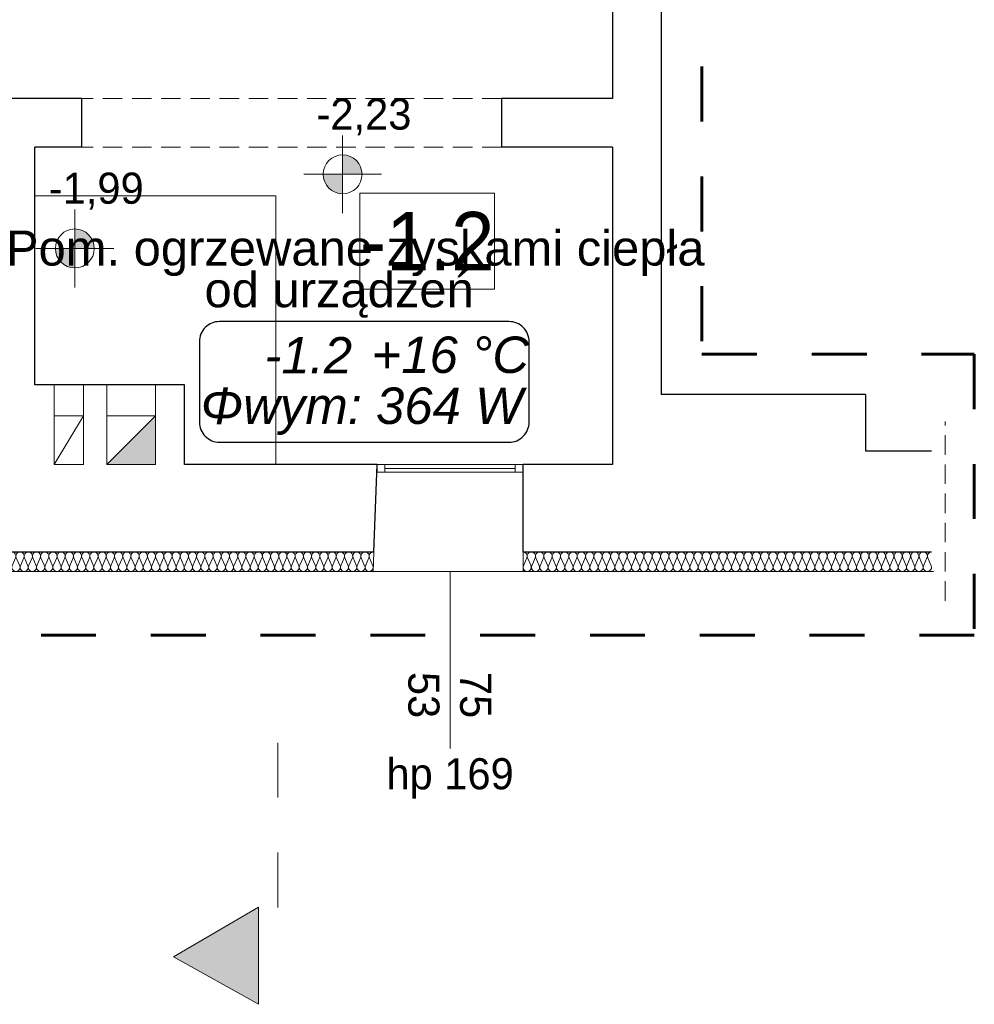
# Model space of a CAD drawing. Extents: x -497945 to -454853, y -17656 to 94650.
# Tile 4 of 62: x -486269 to -481361, y -4746 to 314. Entities that reach past the tile are written whole.
import ezdxf
from ezdxf.lldxf.tags import DXFTag

# ---------------------------------------------------------------- set-up
doc = ezdxf.new("R2010")
doc.units = 0
doc.header["$MEASUREMENT"] = 0
doc.set_wipeout_variables(frame=1)
doc.linetypes.add('Dashed', pattern=[564.444447, 282.222223, -282.222223])
doc.linetypes.add('Krawędzie ukryte', pattern=[150, 100, -50])
doc.layers.get('0').update_dxf_attribs({"color": 252})
for name, color, linetype, lineweight in [('Arch kominy_Nr_Pióra__21', 252, 'Continuous', 9), ('Inwent Izolacje_Nr_Pióra__2', 252, 'Continuous', 13), ('INWENT OPISY_Nr_Pióra__21', 252, 'Continuous', 9), ('INWENT OPISY_Nr_Pióra__41', 252, 'Continuous', 15), ('INWENT RZĘDNE_Nr_Pióra__21', 252, 'Continuous', 9), ('INWENT. OKNA_Nr_Pióra__21', 252, 'Continuous', 9), ('INWENT. OKNA_Nr_Pióra__5', 252, 'Continuous', 13), ('INWENT.ŚCIANY_Nr_Pióra__1', 252, 'Continuous', 25), ('INWENT.ŚCIANY_Nr_Pióra__20', 252, 'Continuous', 60), ('INWENT.ŚCIANY_Nr_Pióra__21', 252, 'Continuous', 9), ('INWENT.ŚCIANY_Nr_Pióra__3', 252, 'Continuous', 13), ('Istniejące kominy_Nr_Pióra__21', 252, 'Continuous', 9), ('Istniejące stropy_Nr_Pióra__5', 252, 'Continuous', 13)]:
    doc.layers.add(name, color=color, linetype=linetype, lineweight=lineweight)
for name, color, linetype in [('Inwent Izolacje', 252, 'Continuous'), ('INWENT RZĘDNE', 252, 'Continuous'), ('IS_Text_Armatury_Therm', 7, 'Continuous'), ('IS_Text_Konstrukcji', 7, 'Continuous')]:
    doc.layers.add(name, color=color, linetype=linetype)
doc.styles.add('GENERATED_STYLE_1', font='txt')
doc.styles.add('GENERATED_STYLE_3', font='txt')
doc.styles.add('GENERATED_STYLE_5', font='txt')
doc.styles.get("Standard").update_dxf_attribs({"font": 'txt', "bigfont": 'BIGFONT.SHX'})
tags = doc.linetypes.add('SOLID', pattern=[10, 10, 0]).pattern_tags.tags
tags[6:7] = [DXFTag(74, 4), DXFTag(75, 0), DXFTag(340, '0'), DXFTag(46, 0.0), DXFTag(50, 0.0), DXFTag(44, 0.0), DXFTag(45, 0.0)]
tags[4:5] = [DXFTag(74, 4), DXFTag(75, 0), DXFTag(340, '0'), DXFTag(46, 0.0), DXFTag(50, 0.0), DXFTag(44, 0.0), DXFTag(45, 0.0)]

# ---------------------------------------------------------------- blocks, each defined once
blk = doc.blocks.new('Izolacja cieplna 14_223', base_point=(-521130.2, 28464.5))
at = {"layer": 'Inwent Izolacje_Nr_Pióra__2', "linetype": 'Continuous'}
for p, q in [((-521128.4, 28394.3), (-521110.8, 28434.7)), ((-521107.3, 28434.7), (-521089.7, 28394.3)), ((-521086.2, 28394.3), (-521068.6, 28434.7)), ((-521065.1, 28434.7), (-521047.5, 28394.3)), ((-521044, 28394.3), (-521026.4, 28434.7)), ((-521022.9, 28434.7), (-521005.3, 28394.3)), ((-521001.7, 28394.3), (-520984.2, 28434.7)), ((-520980.6, 28434.7), (-520963.1, 28394.3)), ((-520959.5, 28394.3), (-520942, 28434.7)), ((-520938.4, 28434.7), (-520920.8, 28394.3)), ((-520917.3, 28394.3), (-520899.7, 28434.7)), ((-520896.2, 28434.7), (-520878.6, 28394.3)), ((-520875.1, 28394.3), (-520857.5, 28434.7)), ((-520854, 28434.7), (-520836.4, 28394.3)), ((-520832.9, 28394.3), (-520815.3, 28434.7)), ((-520811.7, 28434.7), (-520794.2, 28394.3)), ((-520790.6, 28394.3), (-520773.1, 28434.7)), ((-520769.5, 28434.7), (-520752, 28394.3)), ((-520748.4, 28394.3), (-520730.8, 28434.7)), ((-520727.3, 28434.7), (-520709.7, 28394.3)), ((-520706.2, 28394.3), (-520688.6, 28434.7)), ((-520685.1, 28434.7), (-520667.5, 28394.3)), ((-520664, 28394.3), (-520646.4, 28434.7)), ((-520642.9, 28434.7), (-520625.3, 28394.3)), ((-520621.7, 28394.3), (-520604.2, 28434.7)), ((-520600.6, 28434.7), (-520583.1, 28394.3)), ((-520579.5, 28394.3), (-520562, 28434.7)), ((-520558.4, 28434.7), (-520540.8, 28394.3)), ((-520537.3, 28394.3), (-520519.7, 28434.7)), ((-520516.2, 28434.7), (-520498.6, 28394.3)), ((-520495.1, 28394.3), (-520477.5, 28434.7)), ((-520474, 28434.7), (-520456.4, 28394.3)), ((-520452.9, 28394.3), (-520435.3, 28434.7)), ((-520431.7, 28434.7), (-520414.2, 28394.3)), ((-520410.6, 28394.3), (-520393.1, 28434.7)), ((-520389.5, 28434.7), (-520372, 28394.3)), ((-520368.4, 28394.3), (-520350.8, 28434.7)), ((-520347.3, 28434.7), (-520329.7, 28394.3)), ((-520326.2, 28394.3), (-520308.6, 28434.7)), ((-520305.1, 28434.7), (-520287.5, 28394.3)), ((-520284, 28394.3), (-520266.4, 28434.7)), ((-520262.9, 28434.7), (-520245.3, 28394.3)), ((-520241.7, 28394.3), (-520224.2, 28434.7)), ((-520220.6, 28434.7), (-520203.1, 28394.3)), ((-520199.5, 28394.3), (-520182, 28434.7)), ((-520178.4, 28434.7), (-520160.8, 28394.3)), ((-520157.3, 28394.3), (-520139.7, 28434.7)), ((-520136.2, 28434.7), (-520118.6, 28394.3)), ((-520115.1, 28394.3), (-520097.5, 28434.7)), ((-520094, 28434.7), (-520076.4, 28394.3)), ((-520072.9, 28394.3), (-520055.3, 28434.7)), ((-520051.7, 28434.7), (-520034.2, 28394.3)), ((-520030.6, 28394.3), (-520013.1, 28434.7)), ((-520009.5, 28434.7), (-519992, 28394.3)), ((-519988.4, 28394.3), (-519970.8, 28434.7)), ((-519967.3, 28434.7), (-519949.7, 28394.3)), ((-519946.2, 28394.3), (-519928.6, 28434.7)), ((-519925.1, 28434.7), (-519907.5, 28394.3)), ((-519904, 28394.3), (-519886.4, 28434.7)), ((-519882.9, 28434.7), (-519865.3, 28394.3)), ((-519861.7, 28394.3), (-519844.2, 28434.7)), ((-519840.6, 28434.7), (-519823.1, 28394.3)), ((-519819.5, 28394.3), (-519802, 28434.7)), ((-519798.4, 28434.7), (-519780.8, 28394.3)), ((-519777.3, 28394.3), (-519759.7, 28434.7)), ((-519756.2, 28434.7), (-519738.6, 28394.3)), ((-519735.1, 28394.3), (-519717.5, 28434.7)), ((-519714, 28434.7), (-519696.4, 28394.3)), ((-519692.9, 28394.3), (-519675.3, 28434.7)), ((-519671.7, 28434.7), (-519654.2, 28394.3)), ((-519650.6, 28394.3), (-519633.1, 28434.7)), ((-519629.5, 28434.7), (-519612, 28394.3)), ((-519608.4, 28394.3), (-519590.8, 28434.7)), ((-519587.3, 28434.7), (-519569.7, 28394.3)), ((-519566.2, 28394.3), (-519548.6, 28434.7)), ((-519545.1, 28434.7), (-519527.5, 28394.3)), ((-519524, 28394.3), (-519506.4, 28434.7)), ((-519502.9, 28434.7), (-519485.3, 28394.3)), ((-519481.7, 28394.3), (-519464.2, 28434.7)), ((-519460.6, 28434.7), (-519443.1, 28394.3)), ((-519439.5, 28394.3), (-519422, 28434.7)), ((-519418.4, 28434.7), (-519400.8, 28394.3)), ((-519397.3, 28394.3), (-519379.7, 28434.7)), ((-519376.2, 28434.7), (-519358.6, 28394.3)), ((-519355.1, 28394.3), (-519337.5, 28434.7)), ((-519334, 28434.7), (-519316.4, 28394.3)), ((-519312.9, 28394.3), (-519295.3, 28434.7)), ((-519291.7, 28434.7), (-519274.2, 28394.3)), ((-519270.6, 28394.3), (-519253.1, 28434.7)), ((-519249.5, 28434.7), (-519232, 28394.3)), ((-519228.4, 28394.3), (-519210.8, 28434.7)), ((-519207.3, 28434.7), (-519189.7, 28394.3)), ((-519186.2, 28394.3), (-519168.6, 28434.7)), ((-519165.1, 28434.7), (-519147.5, 28394.3)), ((-519144, 28394.3), (-519126.4, 28434.7)), ((-519122.9, 28434.7), (-519105.3, 28394.3)), ((-519101.7, 28394.3), (-519084.2, 28434.7)), ((-519080.6, 28434.7), (-519063.1, 28394.3)), ((-519059.5, 28394.3), (-519042, 28434.7)), ((-519038.4, 28434.7), (-519020.8, 28394.3)), ((-519017.3, 28394.3), (-518999.7, 28434.7)), ((-518996.2, 28434.7), (-518978.6, 28394.3)), ((-518975.1, 28394.3), (-518957.5, 28434.7)), ((-518954, 28434.7), (-518936.4, 28394.3)), ((-518932.9, 28394.3), (-518915.3, 28434.7)), ((-518911.7, 28434.7), (-518894.2, 28394.3)), ((-518890.6, 28394.3), (-518873.1, 28434.7)), ((-518869.5, 28434.7), (-518852, 28394.3))]:
    blk.add_line(p, q, dxfattribs=at)
for centre, start_param, end_param in [((-521130.2, 28443.3), 4.299596, 6.283185), ((-521088, 28443.3), 4.299595, 8.266774), ((-521045.7, 28443.3), 4.299595, 8.266774), ((-521003.5, 28443.3), 4.299595, 8.266774), ((-520961.3, 28443.3), 4.299595, 8.266774), ((-520919.1, 28443.3), 4.299595, 8.266774), ((-520876.9, 28443.3), 4.299595, 8.266774), ((-520834.6, 28443.3), 4.299595, 8.266774), ((-520792.4, 28443.3), 4.299595, 8.266774), ((-520750.2, 28443.3), 4.299595, 8.266774), ((-520708, 28443.3), 4.299595, 8.266774), ((-520665.7, 28443.3), 4.299595, 8.266774), ((-520623.5, 28443.3), 4.299595, 8.266774), ((-520581.3, 28443.3), 4.299595, 8.266774), ((-520539.1, 28443.3), 4.299595, 8.266774), ((-520496.9, 28443.3), 4.299595, 8.266774), ((-520454.6, 28443.3), 4.299595, 8.266774), ((-520412.4, 28443.3), 4.299595, 8.266774), ((-520370.2, 28443.3), 4.299595, 8.266774), ((-520328, 28443.3), 4.299595, 8.266774), ((-520285.7, 28443.3), 4.299595, 8.266774), ((-520243.5, 28443.3), 4.299595, 8.266774), ((-520201.3, 28443.3), 4.299595, 8.266774), ((-520159.1, 28443.3), 4.299595, 8.266774), ((-520116.9, 28443.3), 4.299595, 8.266774), ((-520074.6, 28443.3), 4.299595, 8.266774), ((-520032.4, 28443.3), 4.299595, 8.266774), ((-519990.2, 28443.3), 4.299595, 8.266774), ((-519948, 28443.3), 4.299595, 8.266774), ((-519905.7, 28443.3), 4.299595, 8.266774), ((-519863.5, 28443.3), 4.299595, 8.266774), ((-519821.3, 28443.3), 4.299595, 8.266774), ((-519779.1, 28443.3), 4.299595, 8.266774), ((-519736.9, 28443.3), 4.299595, 8.266774), ((-519694.6, 28443.3), 4.299595, 8.266774), ((-519652.4, 28443.3), 4.299595, 8.266774), ((-519610.2, 28443.3), 4.299595, 8.266774), ((-519568, 28443.3), 4.299595, 8.266774), ((-519525.7, 28443.3), 4.299595, 8.266774), ((-519483.5, 28443.3), 4.299595, 8.266774), ((-519441.3, 28443.3), 4.299595, 8.266774), ((-519399.1, 28443.3), 4.299595, 8.266774), ((-519356.9, 28443.3), 4.299595, 8.266774), ((-519314.6, 28443.3), 4.299595, 8.266774), ((-519272.4, 28443.3), 4.299595, 8.266774), ((-519230.2, 28443.3), 4.299595, 8.266774), ((-519188, 28443.3), 4.299595, 8.266774), ((-519145.7, 28443.3), 4.299595, 8.266774), ((-519103.5, 28443.3), 4.299595, 8.266774), ((-519061.3, 28443.3), 4.299595, 8.266774), ((-519019.1, 28443.3), 4.299595, 8.266774), ((-518976.9, 28443.3), 4.299595, 8.266774), ((-518934.6, 28443.3), 4.299595, 8.266774), ((-518892.4, 28443.3), 4.299595, 8.266774), ((-518850.2, 28443.3), 0, 1.983589), ((-521109.1, 28385.8), 1.158003, 5.125183), ((-521066.9, 28385.8), 1.158003, 5.125183), ((-521024.6, 28385.8), 1.158003, 5.125183), ((-520982.4, 28385.8), 1.158003, 5.125183), ((-520940.2, 28385.8), 1.158003, 5.125183), ((-520898, 28385.8), 1.158003, 5.125183), ((-520855.7, 28385.8), 1.158003, 5.125183), ((-520813.5, 28385.8), 1.158003, 5.125183), ((-520771.3, 28385.8), 1.158003, 5.125183), ((-520729.1, 28385.8), 1.158003, 5.125183), ((-520686.9, 28385.8), 1.158003, 5.125183), ((-520644.6, 28385.8), 1.158003, 5.125183), ((-520602.4, 28385.8), 1.158003, 5.125183), ((-520560.2, 28385.8), 1.158003, 5.125183), ((-520518, 28385.8), 1.158003, 5.125183), ((-520475.7, 28385.8), 1.158003, 5.125183), ((-520433.5, 28385.8), 1.158003, 5.125183), ((-520391.3, 28385.8), 1.158003, 5.125183), ((-520349.1, 28385.8), 1.158003, 5.125183), ((-520306.9, 28385.8), 1.158003, 5.125183), ((-520264.6, 28385.8), 1.158003, 5.125183), ((-520222.4, 28385.8), 1.158003, 5.125183), ((-520180.2, 28385.8), 1.158003, 5.125183), ((-520138, 28385.8), 1.158003, 5.125183), ((-520095.7, 28385.8), 1.158003, 5.125183), ((-520053.5, 28385.8), 1.158003, 5.125183), ((-520011.3, 28385.8), 1.158003, 5.125183), ((-519969.1, 28385.8), 1.158003, 5.125183), ((-519926.9, 28385.8), 1.158003, 5.125183), ((-519884.6, 28385.8), 1.158003, 5.125183), ((-519842.4, 28385.8), 1.158003, 5.125183), ((-519800.2, 28385.8), 1.158003, 5.125183), ((-519758, 28385.8), 1.158003, 5.125183), ((-519715.7, 28385.8), 1.158003, 5.125183), ((-519673.5, 28385.8), 1.158003, 5.125183), ((-519631.3, 28385.8), 1.158003, 5.125183), ((-519589.1, 28385.8), 1.158003, 5.125183), ((-519546.9, 28385.8), 1.158003, 5.125183), ((-519504.6, 28385.8), 1.158003, 5.125183), ((-519462.4, 28385.8), 1.158003, 5.125183), ((-519420.2, 28385.8), 1.158003, 5.125183), ((-519378, 28385.8), 1.158003, 5.125183), ((-519335.7, 28385.8), 1.158003, 5.125183), ((-519293.5, 28385.8), 1.158003, 5.125183), ((-519251.3, 28385.8), 1.158003, 5.125183), ((-519209.1, 28385.8), 1.158003, 5.125183), ((-519166.9, 28385.8), 1.158003, 5.125183), ((-519124.6, 28385.8), 1.158003, 5.125183), ((-519082.4, 28385.8), 1.158003, 5.125183), ((-519040.2, 28385.8), 1.158003, 5.125183), ((-518998, 28385.8), 1.158003, 5.125183), ((-518955.7, 28385.8), 1.158003, 5.125183), ((-518913.5, 28385.8), 1.158003, 5.125183), ((-518871.3, 28385.8), 1.158003, 5.125183)]:
    blk.add_ellipse(centre, major_axis=(0, 21.3), ratio=0.992632, start_param=start_param, end_param=end_param, dxfattribs=at)
blk = doc.blocks.new('Izolacja cieplna 14_224', base_point=(-518080.2, 28464.5))
at = {"layer": 'Inwent Izolacje_Nr_Pióra__2', "linetype": 'Continuous'}
for p, q in [((-518078.4, 28394.3), (-518060.6, 28434.7)), ((-518057, 28434.7), (-518039.1, 28394.3)), ((-518035.5, 28394.3), (-518017.7, 28434.7)), ((-518014.1, 28434.7), (-517996.3, 28394.3)), ((-517992.7, 28394.3), (-517974.8, 28434.7)), ((-517971.2, 28434.7), (-517953.4, 28394.3)), ((-517949.8, 28394.3), (-517932, 28434.7)), ((-517928.4, 28434.7), (-517910.6, 28394.3)), ((-517907, 28394.3), (-517889.1, 28434.7)), ((-517885.5, 28434.7), (-517867.7, 28394.3)), ((-517864.1, 28394.3), (-517846.3, 28434.7)), ((-517842.7, 28434.7), (-517824.8, 28394.3)), ((-517821.2, 28394.3), (-517803.4, 28434.7)), ((-517799.8, 28434.7), (-517782, 28394.3)), ((-517778.4, 28394.3), (-517760.6, 28434.7)), ((-517757, 28434.7), (-517739.1, 28394.3)), ((-517735.5, 28394.3), (-517717.7, 28434.7)), ((-517714.1, 28434.7), (-517696.3, 28394.3)), ((-517692.7, 28394.3), (-517674.8, 28434.7)), ((-517671.2, 28434.7), (-517653.4, 28394.3)), ((-517649.8, 28394.3), (-517632, 28434.7)), ((-517628.4, 28434.7), (-517610.6, 28394.3)), ((-517607, 28394.3), (-517589.1, 28434.7)), ((-517585.5, 28434.7), (-517567.7, 28394.3)), ((-517564.1, 28394.3), (-517546.3, 28434.7)), ((-517542.7, 28434.7), (-517524.8, 28394.3)), ((-517521.2, 28394.3), (-517503.4, 28434.7)), ((-517499.8, 28434.7), (-517482, 28394.3)), ((-517478.4, 28394.3), (-517460.6, 28434.7)), ((-517457, 28434.7), (-517439.1, 28394.3)), ((-517435.5, 28394.3), (-517417.7, 28434.7)), ((-517414.1, 28434.7), (-517396.3, 28394.3)), ((-517392.7, 28394.3), (-517374.8, 28434.7)), ((-517371.2, 28434.7), (-517353.4, 28394.3)), ((-517349.8, 28394.3), (-517332, 28434.7)), ((-517328.4, 28434.7), (-517310.6, 28394.3)), ((-517307, 28394.3), (-517289.1, 28434.7)), ((-517285.5, 28434.7), (-517267.7, 28394.3)), ((-517264.1, 28394.3), (-517246.3, 28434.7)), ((-517242.7, 28434.7), (-517224.8, 28394.3)), ((-517221.2, 28394.3), (-517203.4, 28434.7)), ((-517199.8, 28434.7), (-517182, 28394.3)), ((-517178.4, 28394.3), (-517160.6, 28434.7)), ((-517157, 28434.7), (-517139.1, 28394.3)), ((-517135.5, 28394.3), (-517117.7, 28434.7)), ((-517114.1, 28434.7), (-517096.3, 28394.3)), ((-517092.7, 28394.3), (-517074.8, 28434.7)), ((-517071.2, 28434.7), (-517053.4, 28394.3)), ((-517049.8, 28394.3), (-517032, 28434.7)), ((-517028.4, 28434.7), (-517010.6, 28394.3)), ((-517007, 28394.3), (-516989.1, 28434.7)), ((-516985.5, 28434.7), (-516967.7, 28394.3)), ((-516964.1, 28394.3), (-516946.3, 28434.7)), ((-516942.7, 28434.7), (-516924.8, 28394.3)), ((-516921.2, 28394.3), (-516903.4, 28434.7)), ((-516899.8, 28434.7), (-516882, 28394.3)), ((-516878.4, 28394.3), (-516860.6, 28434.7)), ((-516857, 28434.7), (-516839.1, 28394.3)), ((-516835.5, 28394.3), (-516817.7, 28434.7)), ((-516814.1, 28434.7), (-516796.3, 28394.3)), ((-516792.7, 28394.3), (-516774.8, 28434.7)), ((-516771.2, 28434.7), (-516753.4, 28394.3)), ((-516749.8, 28394.3), (-516732, 28434.7)), ((-516728.4, 28434.7), (-516710.6, 28394.3)), ((-516707, 28394.3), (-516689.1, 28434.7)), ((-516685.5, 28434.7), (-516667.7, 28394.3)), ((-516664.1, 28394.3), (-516646.3, 28434.7)), ((-516642.7, 28434.7), (-516624.8, 28394.3)), ((-516621.2, 28394.3), (-516603.4, 28434.7)), ((-516599.8, 28434.7), (-516582, 28394.3)), ((-516578.4, 28394.3), (-516560.6, 28434.7)), ((-516557, 28434.7), (-516539.1, 28394.3)), ((-516535.5, 28394.3), (-516517.7, 28434.7)), ((-516514.1, 28434.7), (-516496.3, 28394.3)), ((-516492.7, 28394.3), (-516474.8, 28434.7)), ((-516471.2, 28434.7), (-516453.4, 28394.3)), ((-516449.8, 28394.3), (-516432, 28434.7)), ((-516428.4, 28434.7), (-516410.6, 28394.3)), ((-516407, 28394.3), (-516389.1, 28434.7)), ((-516385.5, 28434.7), (-516367.7, 28394.3)), ((-516364.1, 28394.3), (-516346.3, 28434.7)), ((-516342.7, 28434.7), (-516324.8, 28394.3)), ((-516321.2, 28394.3), (-516303.4, 28434.7)), ((-516299.8, 28434.7), (-516282, 28394.3)), ((-516278.4, 28394.3), (-516260.6, 28434.7)), ((-516257, 28434.7), (-516239.1, 28394.3)), ((-516235.5, 28394.3), (-516217.7, 28434.7)), ((-516214.1, 28434.7), (-516196.3, 28394.3)), ((-516192.7, 28394.3), (-516174.8, 28434.7)), ((-516171.2, 28434.7), (-516153.4, 28394.3)), ((-516149.8, 28394.3), (-516132, 28434.7)), ((-516128.4, 28434.7), (-516110.6, 28394.3)), ((-516107, 28394.3), (-516089.1, 28434.7)), ((-516085.5, 28434.7), (-516067.7, 28394.3)), ((-516064.1, 28394.3), (-516046.3, 28434.7)), ((-516042.7, 28434.7), (-516024.8, 28394.3)), ((-516021.2, 28394.3), (-516003.4, 28434.7)), ((-515999.8, 28434.7), (-515982, 28394.3))]:
    blk.add_line(p, q, dxfattribs=at)
for centre, start_param, end_param in [((-518080.2, 28443.3), 5.870392, 7.853982), ((-518037.3, 28443.3), 5.870392, 9.837571), ((-517994.5, 28443.3), 5.870392, 9.837571), ((-517951.6, 28443.3), 5.870392, 9.837571), ((-517908.8, 28443.3), 5.870392, 9.837571), ((-517865.9, 28443.3), 5.870392, 9.837571), ((-517823, 28443.3), 5.870392, 9.837571), ((-517780.2, 28443.3), 5.870392, 9.837571), ((-517737.3, 28443.3), 5.870392, 9.837571), ((-517694.5, 28443.3), 5.870392, 9.837571), ((-517651.6, 28443.3), 5.870392, 9.837571), ((-517608.8, 28443.3), 5.870392, 9.837571), ((-517565.9, 28443.3), 5.870392, 9.837571), ((-517523, 28443.3), 5.870392, 9.837571), ((-517480.2, 28443.3), 5.870392, 9.837571), ((-517437.3, 28443.3), 5.870392, 9.837571), ((-517394.5, 28443.3), 5.870392, 9.837571), ((-517351.6, 28443.3), 5.870392, 9.837571), ((-517308.8, 28443.3), 5.870392, 9.837571), ((-517265.9, 28443.3), 5.870392, 9.837571), ((-517223, 28443.3), 5.870392, 9.837571), ((-517180.2, 28443.3), 5.870392, 9.837571), ((-517137.3, 28443.3), 5.870392, 9.837571), ((-517094.5, 28443.3), 5.870392, 9.837571), ((-517051.6, 28443.3), 5.870392, 9.837571), ((-517008.8, 28443.3), 5.870392, 9.837571), ((-516965.9, 28443.3), 5.870392, 9.837571), ((-516923, 28443.3), 5.870392, 9.837571), ((-516880.2, 28443.3), 5.870392, 9.837571), ((-516837.3, 28443.3), 5.870392, 9.837571), ((-516794.5, 28443.3), 5.870392, 9.837571), ((-516751.6, 28443.3), 5.870392, 9.837571), ((-516708.8, 28443.3), 5.870392, 9.837571), ((-516665.9, 28443.3), 5.870392, 9.837571), ((-516623, 28443.3), 5.870392, 9.837571), ((-516580.2, 28443.3), 5.870392, 9.837571), ((-516537.3, 28443.3), 5.870392, 9.837571), ((-516494.5, 28443.3), 5.870392, 9.837571), ((-516451.6, 28443.3), 5.870392, 9.837571), ((-516408.8, 28443.3), 5.870392, 9.837571), ((-516365.9, 28443.3), 5.870392, 9.837571), ((-516323, 28443.3), 5.870392, 9.837571), ((-516280.2, 28443.3), 5.870392, 9.837571), ((-516237.3, 28443.3), 5.870392, 9.837571), ((-516194.5, 28443.3), 5.870392, 9.837571), ((-516151.6, 28443.3), 5.870392, 9.837571), ((-516108.8, 28443.3), 5.870392, 9.837571), ((-516065.9, 28443.3), 5.870392, 9.837571), ((-516023, 28443.3), 5.870392, 9.837571), ((-515980.2, 28443.3), 1.570796, 3.554385), ((-518058.8, 28385.8), 2.728799, 6.695979), ((-518015.9, 28385.8), 2.728799, 6.695979), ((-517973, 28385.8), 2.728799, 6.695979), ((-517930.2, 28385.8), 2.728799, 6.695979), ((-517887.3, 28385.8), 2.728799, 6.695979), ((-517844.5, 28385.8), 2.728799, 6.695979), ((-517801.6, 28385.8), 2.728799, 6.695979), ((-517758.8, 28385.8), 2.728799, 6.695979), ((-517715.9, 28385.8), 2.728799, 6.695979), ((-517673, 28385.8), 2.728799, 6.695979), ((-517630.2, 28385.8), 2.728799, 6.695979), ((-517587.3, 28385.8), 2.728799, 6.695979), ((-517544.5, 28385.8), 2.728799, 6.695979), ((-517501.6, 28385.8), 2.728799, 6.695979), ((-517458.8, 28385.8), 2.728799, 6.695979), ((-517415.9, 28385.8), 2.728799, 6.695979), ((-517373, 28385.8), 2.728799, 6.695979), ((-517330.2, 28385.8), 2.728799, 6.695979), ((-517287.3, 28385.8), 2.728799, 6.695979), ((-517244.5, 28385.8), 2.728799, 6.695979), ((-517201.6, 28385.8), 2.728799, 6.695979), ((-517158.8, 28385.8), 2.728799, 6.695979), ((-517115.9, 28385.8), 2.728799, 6.695979), ((-517073, 28385.8), 2.728799, 6.695979), ((-517030.2, 28385.8), 2.728799, 6.695979), ((-516987.3, 28385.8), 2.728799, 6.695979), ((-516944.5, 28385.8), 2.728799, 6.695979), ((-516901.6, 28385.8), 2.728799, 6.695979), ((-516858.8, 28385.8), 2.728799, 6.695979), ((-516815.9, 28385.8), 2.728799, 6.695979), ((-516773, 28385.8), 2.728799, 6.695979), ((-516730.2, 28385.8), 2.728799, 6.695979), ((-516687.3, 28385.8), 2.728799, 6.695979), ((-516644.5, 28385.8), 2.728799, 6.695979), ((-516601.6, 28385.8), 2.728799, 6.695979), ((-516558.8, 28385.8), 2.728799, 6.695979), ((-516515.9, 28385.8), 2.728799, 6.695979), ((-516473, 28385.8), 2.728799, 6.695979), ((-516430.2, 28385.8), 2.728799, 6.695979), ((-516387.3, 28385.8), 2.728799, 6.695979), ((-516344.5, 28385.8), 2.728799, 6.695979), ((-516301.6, 28385.8), 2.728799, 6.695979), ((-516258.8, 28385.8), 2.728799, 6.695979), ((-516215.9, 28385.8), 2.728799, 6.695979), ((-516173, 28385.8), 2.728799, 6.695979), ((-516130.2, 28385.8), 2.728799, 6.695979), ((-516087.3, 28385.8), 2.728799, 6.695979), ((-516044.5, 28385.8), 2.728799, 6.695979), ((-516001.6, 28385.8), 2.728799, 6.695979)]:
    blk.add_ellipse(centre, major_axis=(21.4, 0), ratio=0.992498, start_param=start_param, end_param=end_param, dxfattribs=at)
blk = doc.blocks.new('Koty wysokościowe_115', base_point=(-520384, 30024.6))
at = {"layer": 'INWENT RZĘDNE_Nr_Pióra__21', "linetype": 'Continuous'}
for points in [[(-520384, 30024.6), (-520284, 30024.6), (-520291.6, 30062.9), (-520313.3, 30095.3), (-520345.8, 30117), (-520384, 30124.6)], [(-520384, 30024.6), (-520484, 30024.6), (-520476.4, 29986.3), (-520454.7, 29953.9), (-520422.3, 29932.2), (-520384, 29924.6)]]:
    blk.add_hatch(color=256, dxfattribs=at).paths.add_polyline_path(points, flags=0)
for p, q in [((-520384, 29824.6), (-520384, 30224.6)), ((-520584, 30024.6), (-520184, 30024.6))]:
    blk.add_line(p, q, dxfattribs=at)
blk.add_circle((-520384, 30024.6), 100, dxfattribs=at)
at = {"layer": 'INWENT RZĘDNE_Nr_Pióra__21', "insert": (-520517.9, 30224.6), "char_height": 160, "attachment_point": 7, "style": 'GENERATED_STYLE_1'}
blk.add_mtext('{-1,99}', dxfattribs=at)
blk = doc.blocks.new('Koty wysokościowe_119', base_point=(-519007.6, 30405.7))
at = {"layer": 'INWENT RZĘDNE_Nr_Pióra__21', "linetype": 'Continuous'}
for points in [[(-519007.6, 30405.7), (-518907.6, 30405.7), (-518915.2, 30444), (-518936.9, 30476.4), (-518969.4, 30498.1), (-519007.6, 30505.7)], [(-519007.6, 30405.7), (-519107.6, 30405.7), (-519100, 30367.5), (-519078.3, 30335), (-519045.9, 30313.3), (-519007.6, 30305.7)]]:
    blk.add_hatch(color=256, dxfattribs=at).paths.add_polyline_path(points, flags=0)
for p, q in [((-519007.6, 30205.7), (-519007.6, 30605.7)), ((-519207.6, 30405.7), (-518807.6, 30405.7))]:
    blk.add_line(p, q, dxfattribs=at)
blk.add_circle((-519007.6, 30405.7), 100, dxfattribs=at)
at = {"layer": 'INWENT RZĘDNE_Nr_Pióra__21', "insert": (-519141.6, 30605.7), "char_height": 160, "attachment_point": 7, "style": 'GENERATED_STYLE_1'}
blk.add_mtext('{-2,23}', dxfattribs=at)
blk = doc.blocks.new('A$C685E8C20')
at = {"layer": 'Arch kominy_Nr_Pióra__21', "linetype": 'Continuous'}
blk.add_hatch(color=252, dxfattribs=at).paths.add_polyline_path([(2150, -1370), (2150, -1120), (1900, -1370)], flags=0)
at = {"layer": 'INWENT OPISY_Nr_Pióra__21', "linetype": 'Continuous'}
blk.add_hatch(color=252, dxfattribs=at).paths.add_polyline_path([(2243.8, -3900), (2680, -4144.3), (2680, -3644.3)], flags=0)
at = {"layer": 'INWENT OPISY_Nr_Pióra__21', "color": 252, "linetype": 'Krawędzie ukryte'}
blk.add_line((6210, -2070), (6210, -1150), dxfattribs=at)
at = {"layer": 'INWENT OPISY_Nr_Pióra__41', "color": 252, "linetype": 'Dashed'}
blk.add_line((2780, -2800), (2780, -3900), dxfattribs=at)
at = {"layer": 'INWENT OPISY_Nr_Pióra__41', "color": 252, "linetype": 'Continuous'}
for p, q in [((2243.8, -3900), (2680, -3644.3)), ((2680, -4144.3), (2680, -3644.3)), ((2680, -4144.3), (2243.8, -3900))]:
    blk.add_line(p, q, dxfattribs=at)
at = {"layer": 'INWENT. OKNA_Nr_Pióra__5', "color": 252, "linetype": 'Continuous'}
for p, q in [((3290, -1410), (3290, -1370)), ((3290, -1370), (3330, -1370)), ((3330, -1410), (3290, -1410)), ((3330, -1370), (3330, -1410)), ((3330, -1370), (4000, -1370)), ((4000, -1390), (3330, -1390)), ((3330, -1410), (4000, -1410)), ((4000, -1410), (4000, -1370)), ((4000, -1370), (4040, -1370)), ((4040, -1410), (4000, -1410)), ((4040, -1370), (4040, -1410)), ((3665, -1920), (3665, -2830))]:
    blk.add_line(p, q, dxfattribs=at)
at = {"layer": 'INWENT.ŚCIANY_Nr_Pióra__1', "color": 252, "linetype": 'Continuous'}
for p, q in [((4500, 4440), (4500, 510)), ((4750, 3740), (4750, -1010)), ((1770, 510), (540, 510)), ((1770, 510), (1770, 260)), ((4500, 510), (3930, 510)), ((3930, 510), (3930, 260)), ((1770, 260), (1530, 260)), ((1530, -960), (1530, 260)), ((4500, 260), (3930, 260)), ((4500, 260), (4500, -1370)), ((2300, -960), (1530, -960)), ((2300, -1370), (2300, -960)), ((5800, -1010), (4750, -1010)), ((5800, -1010), (5800, -1300)), ((5800, -1300), (6140, -1300)), ((3290, -1370), (2300, -1370)), ((3273.6, -1820), (3290, -1370)), ((4500, -1370), (4040, -1370)), ((4040, -1820), (4040, -1370)), ((3273.6, -1820), (1090, -1820)), ((6140, -1820), (4040, -1820))]:
    blk.add_line(p, q, dxfattribs=at)
at = {"layer": 'INWENT.ŚCIANY_Nr_Pióra__20', "color": 252, "linetype": 'Dashed'}
for p, q in [((4960, 3496.8), (4960, -803.2)), ((4960, -803.2), (6360, -803.2)), ((6360, -803.2), (6360, -2247.4)), ((6360, -2247.4), (-2275.4, -2247.4))]:
    blk.add_line(p, q, dxfattribs=at)
at = {"layer": 'INWENT.ŚCIANY_Nr_Pióra__21', "color": 252, "linetype": 'Continuous'}
for p, q in [((1530, 10), (2770, 10)), ((2770, 10), (2770, -1370)), ((4040, -1370), (3290, -1370)), ((4040, -1920), (3270, -1920))]:
    blk.add_line(p, q, dxfattribs=at)
at = {"layer": 'INWENT.ŚCIANY_Nr_Pióra__3', "color": 252, "linetype": 'Continuous'}
for p, q in [((3270, -1920), (3273.6, -1820)), ((4040, -1920), (4040, -1820)), ((990, -1920), (3270, -1920)), ((4040, -1920), (6150, -1920))]:
    blk.add_line(p, q, dxfattribs=at)
at = {"layer": 'Istniejące kominy_Nr_Pióra__21', "color": 252, "linetype": 'Continuous'}
for p, q in [((1630, -1370), (1630, -960)), ((1780, -960), (1780, -1370)), ((1900, -1370), (1900, -960)), ((2150, -960), (2150, -1370)), ((1630, -1120), (1780, -1120)), ((1630, -1370), (1780, -1120)), ((1900, -1120), (2150, -1120)), ((1900, -1370), (2150, -1120)), ((1780, -1370), (1630, -1370)), ((2150, -1370), (1900, -1370))]:
    blk.add_line(p, q, dxfattribs=at)
at = {"layer": 'Istniejące stropy_Nr_Pióra__5', "color": 252, "linetype": 'Krawędzie ukryte'}
for p, q in [((3930, 510), (1770, 510)), ((3930, 260), (1770, 260))]:
    blk.add_line(p, q, dxfattribs=at)
at = {"layer": 'Inwent Izolacje', "color": 252, "linetype": 'Continuous', "lineweight": 13}
for name, p in [('Izolacja cieplna 14_223', (990, -1820)), ('Izolacja cieplna 14_224', (4040, -1820))]:
    blk.add_blockref(name, p, dxfattribs=at)
at = {"layer": 'INWENT RZĘDNE', "color": 252}
for name, p in [('Koty wysokościowe_119', (3112.6, 121.2)), ('Koty wysokościowe_115', (1736.2, -259.9))]:
    blk.add_blockref(name, p, dxfattribs=at)
at = {"layer": 'INWENT. OKNA_Nr_Pióra__21', "color": 252, "linetype": 'Continuous', "insert": (3876.8, -2555), "char_height": 160, "width": 709.227, "attachment_point": 2, "rotation": 270, "line_spacing_factor": 0.998384, "style": 'GENERATED_STYLE_5'}
blk.add_mtext('{75\\P53}', dxfattribs=at)
at = {"layer": 'INWENT. OKNA_Nr_Pióra__21', "color": 252, "linetype": 'Continuous', "insert": (3665, -2879.4), "char_height": 160, "attachment_point": 2, "style": 'GENERATED_STYLE_5'}
blk.add_mtext('{hp 169}', dxfattribs=at)
at = {"color": 252, "linetype": 'Continuous', "ltscale": 2077772.932189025}
blk.add_wipeout([(3201.8, 24.8), (3893.5, 24.8), (3893.5, -469.3), (3201.8, -469.3)], dxfattribs=at).dxf.layer = 'INWENT OPISY_Nr_Pióra__21'
at = {"layer": 'INWENT OPISY_Nr_Pióra__21', "color": 252, "linetype": 'Continuous', "flags": 128}
blk.add_lwpolyline([(3201.8, 24.8), (3893.5, 24.8), (3893.5, -469.3), (3201.8, -469.3)], close=True, dxfattribs=at)
at = {"layer": 'INWENT OPISY_Nr_Pióra__21', "color": 252, "linetype": 'Continuous', "insert": (3547.7, -372.2), "char_height": 300, "attachment_point": 8, "style": 'GENERATED_STYLE_3'}
blk.add_mtext('{-1.2 }', dxfattribs=at)

msp = doc.modelspace()

# ---------------------------------------------------------------- block references
msp.add_blockref('A$C685E8C20', (-487721.2, -601.9))

# ---------------------------------------------------------------- next in the draw order: linework, layer by layer
at = {"layer": 'IS_Text_Konstrukcji', "color": 18, "linetype": 'SOLID', "ltscale": 10, "true_color": 0x000000}
msp.add_lwpolyline([(-485241.5, -1857.6), (-483753.1, -1857.6, 0.414214), (-483649.8, -1754.2), (-483649.8, -1340.9, 0.414214), (-483753.1, -1237.6), (-485241.5, -1237.6, 0.414214), (-485344.8, -1340.9), (-485344.8, -1754.2, 0.414214), (-485241.5, -1857.6)], format="xyb", dxfattribs=at)

# ---------------------------------------------------------------- next in the draw order: texts
at = {"layer": 'IS_Text_Armatury_Therm', "color": 18, "linetype": 'SOLID', "ltscale": 10, "true_color": 0x000000, "char_height": 180, "attachment_point": 9}
for s, insert in [('\\fArial|b0|i0;Pom. ogrzewane zyskami ciep\\fArial|b0|i0|c238;ła', (-482748, -1004)), ('\\fArial|b0|i0;od urz\\fArial|b0|i0|c238;ądzeń', (-483934.6, -1218.4))]:
    msp.add_mtext(s, dxfattribs=dict(at, insert=insert))
at = {"layer": 'IS_Text_Konstrukcji', "color": 18, "linetype": 'SOLID', "ltscale": 10, "true_color": 0x000000, "char_height": 187.2}
for s, insert, attachment_point in [('\\fArial|b0|i1;-1.2', (-484559.8, -1504.4), 9), ('\\fArial|b0|i1;+16 °C', (-484459.8, -1504.4), 7), ('\\fArial|b0|i1;Φwym: 364 W', (-484509.8, -1576.4), 2)]:
    msp.add_mtext(s, dxfattribs=dict(at, insert=insert, attachment_point=attachment_point))

doc.saveas('drawing.dxf')
